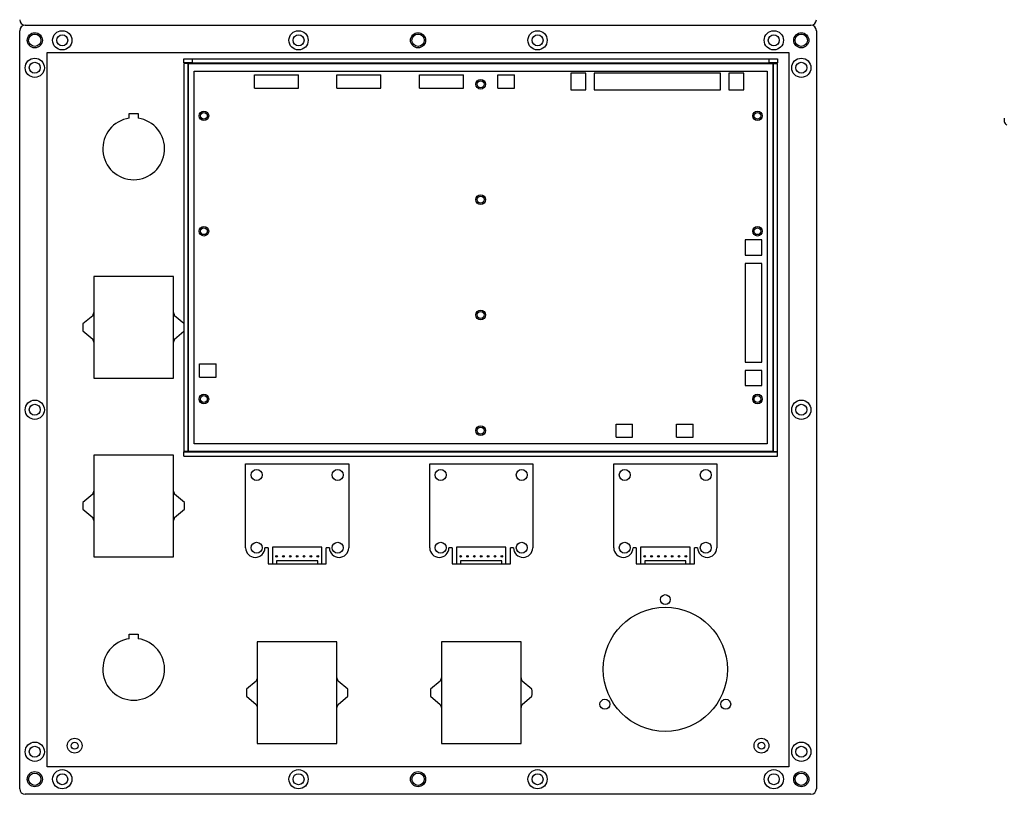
# Model space of a CAD drawing. Header units: millimetres. Extents: x 7146 to 9108, y -1574 to -663.
# Tile 249 of 256: x 8227 to 8586, y -1423 to -1141. Entities that reach past the tile are written whole.
import ezdxf

# ---------------------------------------------------------------- set-up
doc = ezdxf.new("R2010")
doc.units = ezdxf.units.MM
doc.header["$LTSCALE"] = 3

msp = doc.modelspace()

# ---------------------------------------------------------------- linework, layer by layer
at = {"linetype": 'Continuous', "lineweight": 30}
for p, q in [((8229.18, -1143.12), (8515.18, -1143.12)), ((8227.18, -1421.12), (8227.18, -1145.12)), ((8517.18, -1145.12), (8517.18, -1421.12)), ((8286.93, -1156.87), (8286.93, -1155.37)), ((8286.93, -1155.37), (8289.93, -1155.37)), ((8289.93, -1156.87), (8286.93, -1156.87)), ((8288.43, -1157.07), (8286.93, -1157.07)), ((8286.93, -1157.07), (8286.93, -1298.27)), ((8288.43, -1157.07), (8288.43, -1298.27)), ((8288.63, -1157.07), (8288.43, -1157.07)), ((8288.63, -1157.07), (8501.33, -1157.07)), ((8288.63, -1298.27), (8288.63, -1157.07)), ((8289.93, -1155.37), (8289.93, -1156.87)), ((8289.93, -1155.37), (8500.03, -1155.37)), ((8289.93, -1156.87), (8500.03, -1156.87)), ((8500.03, -1156.87), (8500.03, -1155.37)), ((8500.03, -1155.37), (8503.03, -1155.37)), ((8503.03, -1156.87), (8500.03, -1156.87)), ((8501.33, -1157.07), (8501.33, -1298.27)), ((8501.53, -1157.07), (8501.33, -1157.07)), ((8501.53, -1298.27), (8501.53, -1157.07)), ((8501.53, -1157.07), (8503.03, -1157.07)), ((8503.03, -1155.37), (8503.03, -1156.87)), ((8503.03, -1298.27), (8503.03, -1157.07)), ((8290.68, -1295.52), (8290.68, -1159.82)), ((8290.68, -1159.82), (8499.28, -1159.82)), ((8433.28, -1160.62), (8427.78, -1160.62)), ((8427.78, -1160.62), (8427.78, -1166.62)), ((8433.28, -1166.62), (8433.28, -1160.62)), ((8436.28, -1160.62), (8436.28, -1166.62)), ((8482.28, -1160.62), (8436.28, -1160.62)), ((8482.28, -1166.62), (8482.28, -1160.62)), ((8490.78, -1160.62), (8485.28, -1160.62)), ((8485.28, -1160.62), (8485.28, -1166.62)), ((8490.78, -1166.62), (8490.78, -1160.62)), ((8499.28, -1159.82), (8499.28, -1295.52)), ((8312.68, -1166.02), (8312.68, -1161.22)), ((8312.68, -1161.22), (8328.68, -1161.22)), ((8328.68, -1166.02), (8328.68, -1161.22)), ((8342.68, -1161.22), (8358.68, -1161.22)), ((8342.68, -1166.02), (8342.68, -1161.22)), ((8358.68, -1166.02), (8358.68, -1161.22)), ((8372.68, -1166.02), (8372.68, -1161.22)), ((8372.68, -1161.22), (8388.68, -1161.22)), ((8388.68, -1166.02), (8388.68, -1161.22)), ((8401.28, -1166.02), (8401.28, -1161.22)), ((8401.28, -1161.22), (8407.28, -1161.22)), ((8407.28, -1166.02), (8407.28, -1161.22)), ((8312.68, -1166.02), (8328.68, -1166.02)), ((8342.68, -1166.02), (8358.68, -1166.02)), ((8372.68, -1166.02), (8388.68, -1166.02)), ((8401.28, -1166.02), (8407.28, -1166.02)), ((8427.78, -1166.62), (8433.28, -1166.62)), ((8436.28, -1166.62), (8482.28, -1166.62)), ((8485.28, -1166.62), (8490.78, -1166.62)), ((8267.08, -1175.27), (8270.28, -1175.27)), ((8267.08, -1176.98), (8267.08, -1175.27)), ((8270.28, -1175.27), (8270.28, -1176.98)), ((8585.58, -1176.96), (8585.58, -1178.19)), ((8491.28, -1221.32), (8491.28, -1226.82)), ((8497.28, -1221.32), (8491.28, -1221.32)), ((8497.28, -1226.82), (8497.28, -1221.32)), ((8491.28, -1226.82), (8497.28, -1226.82)), ((8491.28, -1229.82), (8491.28, -1265.82)), ((8497.28, -1229.82), (8491.28, -1229.82)), ((8497.28, -1265.82), (8497.28, -1229.82)), ((8283.18, -1234.62), (8254.18, -1234.62)), ((8254.18, -1234.62), (8254.18, -1271.62)), ((8283.18, -1271.62), (8283.18, -1234.62)), ((8253.78, -1248.87), (8250.22, -1251.87)), ((8286.93, -1251.69), (8283.59, -1248.87)), ((8250.22, -1254.37), (8253.78, -1257.37)), ((8283.59, -1257.37), (8286.93, -1254.55)), ((8292.68, -1271.22), (8292.68, -1266.42)), ((8292.68, -1266.42), (8298.68, -1266.42)), ((8298.68, -1271.22), (8298.68, -1266.42)), ((8491.28, -1265.82), (8497.28, -1265.82)), ((8254.18, -1271.62), (8283.18, -1271.62)), ((8292.68, -1271.22), (8298.68, -1271.22)), ((8491.28, -1268.82), (8491.28, -1274.32)), ((8497.28, -1268.82), (8491.28, -1268.82)), ((8497.28, -1274.32), (8497.28, -1268.82)), ((8491.28, -1274.32), (8497.28, -1274.32)), ((8444.28, -1293.12), (8444.28, -1288.32)), ((8444.28, -1288.32), (8450.28, -1288.32)), ((8450.28, -1293.12), (8450.28, -1288.32)), ((8466.28, -1293.12), (8466.28, -1288.32)), ((8466.28, -1288.32), (8472.28, -1288.32)), ((8472.28, -1293.12), (8472.28, -1288.32)), ((8444.28, -1293.12), (8450.28, -1293.12)), ((8466.28, -1293.12), (8472.28, -1293.12)), ((8499.28, -1295.52), (8290.68, -1295.52)), ((8283.18, -1299.62), (8254.18, -1299.62)), ((8254.18, -1299.62), (8254.18, -1336.62)), ((8283.18, -1336.62), (8283.18, -1299.62)), ((8288.43, -1298.27), (8286.93, -1298.27)), ((8288.63, -1298.27), (8286.93, -1298.47)), ((8286.93, -1298.47), (8503.03, -1298.47)), ((8286.93, -1299.97), (8286.93, -1298.47)), ((8286.93, -1299.97), (8503.03, -1299.97)), ((8288.43, -1298.27), (8288.63, -1298.27)), ((8501.33, -1298.27), (8288.63, -1298.27)), ((8503.03, -1298.47), (8501.33, -1298.27)), ((8501.33, -1298.27), (8501.53, -1298.27)), ((8501.53, -1298.27), (8503.03, -1298.27)), ((8503.03, -1299.97), (8503.03, -1298.47)), ((8309.43, -1333.37), (8309.43, -1302.87)), ((8309.43, -1302.87), (8346.93, -1302.87)), ((8346.93, -1302.87), (8346.93, -1333.37)), ((8376.43, -1333.37), (8376.43, -1302.87)), ((8376.43, -1302.87), (8413.93, -1302.87)), ((8413.93, -1302.87), (8413.93, -1333.37)), ((8443.43, -1333.37), (8443.43, -1302.87)), ((8443.43, -1302.87), (8480.93, -1302.87)), ((8480.93, -1302.87), (8480.93, -1333.37)), ((8253.78, -1313.87), (8250.22, -1316.87)), ((8287.14, -1316.87), (8283.59, -1313.87)), ((8250.22, -1319.37), (8253.78, -1322.37)), ((8283.59, -1322.37), (8287.14, -1319.37)), ((8337.18, -1333.17), (8319.18, -1333.17)), ((8319.18, -1333.17), (8319.18, -1339.17)), ((8337.18, -1339.17), (8337.18, -1333.17)), ((8386.18, -1333.17), (8386.18, -1339.17)), ((8404.18, -1333.17), (8386.18, -1333.17)), ((8404.18, -1339.17), (8404.18, -1333.17)), ((8453.18, -1333.17), (8453.18, -1339.17)), ((8471.18, -1333.17), (8453.18, -1333.17)), ((8471.18, -1339.17), (8471.18, -1333.17)), ((8254.18, -1336.62), (8283.18, -1336.62)), ((8317.58, -1333.37), (8316.43, -1333.37)), ((8317.58, -1333.37), (8317.58, -1339.17)), ((8339.93, -1333.37), (8338.79, -1333.37)), ((8338.79, -1339.17), (8338.79, -1333.37)), ((8384.58, -1333.37), (8383.43, -1333.37)), ((8384.58, -1333.37), (8384.58, -1339.17)), ((8406.93, -1333.37), (8405.79, -1333.37)), ((8405.79, -1339.17), (8405.79, -1333.37)), ((8451.58, -1333.37), (8450.43, -1333.37)), ((8451.58, -1333.37), (8451.58, -1339.17)), ((8473.93, -1333.37), (8472.79, -1333.37)), ((8472.79, -1339.17), (8472.79, -1333.37)), ((8317.58, -1339.17), (8319.18, -1339.17)), ((8319.18, -1339.17), (8320.68, -1339.17)), ((8320.68, -1338.17), (8320.68, -1339.17)), ((8335.68, -1338.17), (8320.68, -1338.17)), ((8320.68, -1339.17), (8335.68, -1339.17)), ((8335.68, -1339.17), (8335.68, -1338.17)), ((8335.68, -1339.17), (8337.18, -1339.17)), ((8337.18, -1339.17), (8338.79, -1339.17)), ((8384.58, -1339.17), (8386.18, -1339.17)), ((8386.18, -1339.17), (8387.68, -1339.17)), ((8387.68, -1338.17), (8387.68, -1339.17)), ((8402.68, -1338.17), (8387.68, -1338.17)), ((8387.68, -1339.17), (8402.68, -1339.17)), ((8402.68, -1339.17), (8402.68, -1338.17)), ((8402.68, -1339.17), (8404.18, -1339.17)), ((8404.18, -1339.17), (8405.79, -1339.17)), ((8451.58, -1339.17), (8453.18, -1339.17)), ((8453.18, -1339.17), (8454.68, -1339.17)), ((8469.68, -1338.17), (8454.68, -1338.17)), ((8454.68, -1338.17), (8454.68, -1339.17)), ((8454.68, -1339.17), (8469.68, -1339.17)), ((8469.68, -1339.17), (8469.68, -1338.17)), ((8469.68, -1339.17), (8471.18, -1339.17)), ((8471.18, -1339.17), (8472.79, -1339.17)), ((8267.08, -1364.77), (8270.28, -1364.77)), ((8267.08, -1366.48), (8267.08, -1364.77)), ((8270.28, -1364.77), (8270.28, -1366.48)), ((8342.68, -1367.62), (8313.68, -1367.62)), ((8313.68, -1367.62), (8313.68, -1404.62)), ((8342.68, -1404.62), (8342.68, -1367.62)), ((8409.68, -1367.62), (8380.68, -1367.62)), ((8380.68, -1367.62), (8380.68, -1404.62)), ((8409.68, -1404.62), (8409.68, -1367.62)), ((8313.28, -1381.87), (8309.72, -1384.87)), ((8346.64, -1384.87), (8343.09, -1381.87)), ((8380.28, -1381.87), (8376.72, -1384.87)), ((8413.64, -1384.87), (8410.09, -1381.87)), ((8309.72, -1387.37), (8313.28, -1390.37)), ((8343.09, -1390.37), (8346.64, -1387.37)), ((8376.72, -1387.37), (8380.28, -1390.37)), ((8410.09, -1390.37), (8413.64, -1387.37)), ((8313.68, -1404.62), (8342.68, -1404.62)), ((8380.68, -1404.62), (8409.68, -1404.62)), ((8515.18, -1423.12), (8229.18, -1423.12))]:
    msp.add_line(p, q, dxfattribs=at)
at = {"color": 3, "linetype": 'Continuous', "lineweight": 30}
for p, q in [((8237.18, -1153.12), (8507.18, -1153.12)), ((8237.18, -1413.12), (8237.18, -1153.12)), ((8507.18, -1153.12), (8507.18, -1413.12)), ((8507.18, -1413.12), (8237.18, -1413.12))]:
    msp.add_line(p, q, dxfattribs=at)
at = {"linetype": 'Continuous', "lineweight": 30}
for centre, radius in [((8232.68, -1148.62), 2.75), ((8232.68, -1148.62), 2.25), ((8242.68, -1148.62), 3.5), ((8242.68, -1148.62), 2), ((8328.68, -1148.62), 3.5), ((8328.68, -1148.62), 2), ((8372.18, -1148.62), 2.75), ((8372.18, -1148.62), 2.25), ((8415.68, -1148.62), 3.5), ((8415.68, -1148.62), 2), ((8501.68, -1148.62), 3.5), ((8501.68, -1148.62), 2), ((8511.68, -1148.62), 2.75), ((8511.68, -1148.62), 2.25), ((8232.68, -1158.62), 3.5), ((8232.68, -1158.62), 2), ((8511.68, -1158.62), 3.5), ((8511.68, -1158.62), 2), ((8394.98, -1164.62), 1.75), ((8394.98, -1164.62), 1.25), ((8294.23, -1176.12), 1.75), ((8294.23, -1176.12), 1.25), ((8495.73, -1176.12), 1.75), ((8495.73, -1176.12), 1.25), ((8394.98, -1206.62), 1.75), ((8394.98, -1206.62), 1.25), ((8294.23, -1218.12), 1.75), ((8294.23, -1218.12), 1.25), ((8495.73, -1218.12), 1.75), ((8495.73, -1218.12), 1.25), ((8394.98, -1248.62), 1.75), ((8394.98, -1248.62), 1.25), ((8294.23, -1279.22), 1.75), ((8294.23, -1279.22), 1.25), ((8495.73, -1279.22), 1.75), ((8495.73, -1279.22), 1.25), ((8232.68, -1283.12), 3.5), ((8232.68, -1283.12), 2), ((8511.68, -1283.12), 3.5), ((8511.68, -1283.12), 2), ((8394.98, -1290.72), 1.75), ((8394.98, -1290.72), 1.25), ((8313.43, -1306.87), 2), ((8342.93, -1306.87), 2), ((8380.43, -1306.87), 2), ((8409.93, -1306.87), 2), ((8447.43, -1306.87), 2), ((8476.93, -1306.87), 2), ((8313.43, -1333.37), 2), ((8342.93, -1333.37), 2), ((8380.43, -1333.37), 2), ((8409.93, -1333.37), 2), ((8447.43, -1333.37), 2), ((8476.93, -1333.37), 2), ((8320.68, -1336.47), 0.3), ((8323.18, -1336.47), 0.3), ((8325.68, -1336.47), 0.3), ((8328.18, -1336.47), 0.3), ((8330.68, -1336.47), 0.3), ((8333.18, -1336.47), 0.3), ((8335.68, -1336.47), 0.3), ((8387.68, -1336.47), 0.3), ((8390.18, -1336.47), 0.3), ((8392.68, -1336.47), 0.3), ((8395.18, -1336.47), 0.3), ((8397.68, -1336.47), 0.3), ((8400.18, -1336.47), 0.3), ((8402.68, -1336.47), 0.3), ((8454.68, -1336.47), 0.3), ((8457.18, -1336.47), 0.3), ((8459.68, -1336.47), 0.3), ((8462.18, -1336.47), 0.3), ((8464.68, -1336.47), 0.3), ((8467.18, -1336.47), 0.3), ((8469.68, -1336.47), 0.3), ((8462.18, -1352.22), 1.8), ((8462.18, -1377.62), 22.6), ((8440.19, -1390.32), 1.8), ((8484.18, -1390.32), 1.8), ((8232.68, -1407.62), 3.5), ((8247.18, -1405.42), 2.7), ((8247.18, -1405.42), 1.25), ((8497.18, -1405.42), 2.7), ((8497.18, -1405.42), 1.25), ((8511.68, -1407.62), 3.5), ((8232.68, -1407.62), 2), ((8511.68, -1407.62), 2), ((8232.68, -1417.62), 2.75), ((8232.68, -1417.62), 2.25), ((8242.68, -1417.62), 3.5), ((8242.68, -1417.62), 2), ((8328.68, -1417.62), 3.5), ((8328.68, -1417.62), 2), ((8372.18, -1417.62), 2.75), ((8372.18, -1417.62), 2.25), ((8415.68, -1417.62), 3.5), ((8415.68, -1417.62), 2), ((8501.68, -1417.62), 3.5), ((8501.68, -1417.62), 2), ((8511.68, -1417.62), 2.75), ((8511.68, -1417.62), 2.25)]:
    msp.add_circle(centre, radius, dxfattribs=at)
for centre, radius, start, end in [((8229.18, -1141.12), 2, 180, 270), ((8229.18, -1145.12), 2, 90, 180), ((8515.18, -1141.12), 2, 270, 0), ((8515.18, -1145.12), 2, 0, 90), ((8268.68, -1188.12), 11.25, 98.1765, 81.8235), ((8587.08, -1178.04), 1.51, 185.6944, 245.6254), ((8268.68, -1253.12), 15.5, 159.3065, 164.086), ((8268.68, -1253.12), 15.5, 15.914, 20.6935), ((8268.68, -1253.12), 18.5, 176.1257, 183.8743), ((8268.68, -1253.12), 15.5, 195.914, 200.6935), ((8268.68, -1253.12), 15.5, 339.3065, 344.086), ((8268.68, -1318.12), 15.5, 159.3065, 164.086), ((8268.68, -1318.12), 15.5, 15.914, 20.6935), ((8268.68, -1318.12), 18.5, 176.1257, 183.8743), ((8268.68, -1318.12), 18.5, 356.1257, 3.8743), ((8268.68, -1318.12), 15.5, 195.914, 200.6935), ((8268.68, -1318.12), 15.5, 339.3065, 344.086), ((8312.93, -1333.37), 3.5, 180, 0), ((8343.43, -1333.37), 3.5, 180, 0), ((8379.93, -1333.37), 3.5, 180, 0), ((8410.43, -1333.37), 3.5, 180, 0), ((8446.93, -1333.37), 3.5, 180, 0), ((8477.43, -1333.37), 3.5, 180, 0), ((8268.68, -1377.62), 11.25, 98.1765, 81.8235), ((8328.18, -1386.12), 15.5, 159.3065, 164.086), ((8328.18, -1386.12), 15.5, 15.914, 20.6935), ((8395.18, -1386.12), 15.5, 159.3065, 164.086), ((8395.18, -1386.12), 15.5, 15.914, 20.6935), ((8328.18, -1386.12), 18.5, 176.1257, 183.8743), ((8328.18, -1386.12), 18.5, 356.1257, 3.8743), ((8395.18, -1386.12), 18.5, 176.1257, 183.8743), ((8395.18, -1386.12), 18.5, 356.1257, 3.8743), ((8328.18, -1386.12), 15.5, 195.914, 200.6935), ((8328.18, -1386.12), 15.5, 339.3065, 344.086), ((8395.18, -1386.12), 15.5, 195.914, 200.6935), ((8395.18, -1386.12), 15.5, 339.3065, 344.086), ((8229.18, -1421.12), 2, 180, 270), ((8515.18, -1421.12), 2, 270, 0)]:
    msp.add_arc(centre, radius, start, end, dxfattribs=at)

doc.saveas('drawing.dxf')
